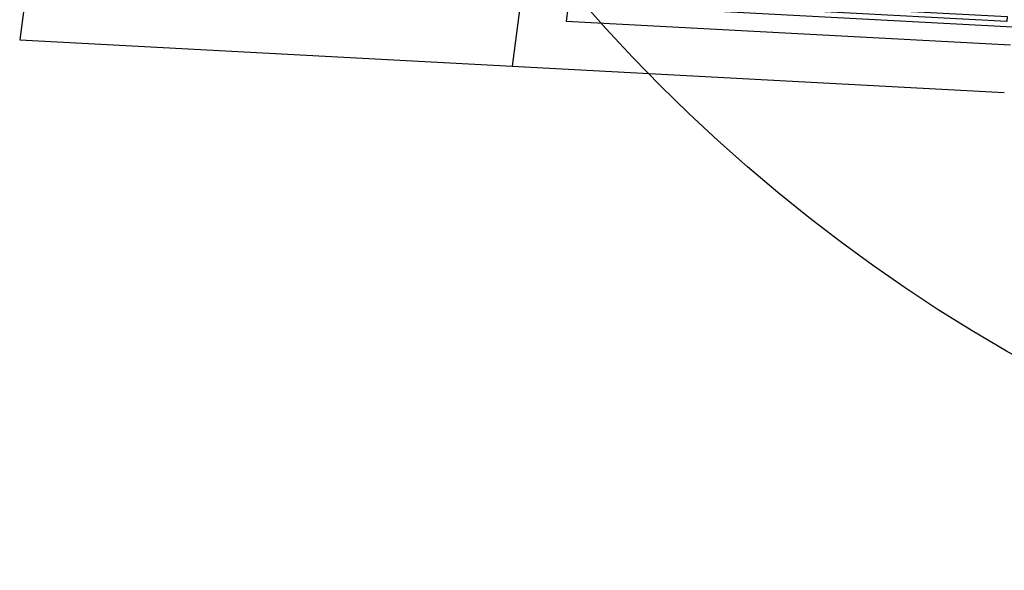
# Model space of a CAD drawing. Header units: millimetres. Extents: x -4107 to 114693, y -37499 to 54671.
# Tile 4 of 156: x 15657 to 27573, y 14671 to 21328. Entities that reach past the tile are written whole.
import ezdxf

# ---------------------------------------------------------------- set-up
doc = ezdxf.new("R2010")
doc.units = ezdxf.units.MM
doc.header["$LTSCALE"] = 50
for name, color, linetype in [('FOK_ BRANDSLANGHASPELS', 2, 'Continuous'), ('XREF_06_werkset$0$AI34MH--_METAAL', 242, 'Continuous'), ('XREF_06_werkset$0$AI47----_DAKAFW', 1, 'Continuous')]:
    doc.layers.add(name, color=color, linetype=linetype)

# ---------------------------------------------------------------- blocks, each defined once
blk = doc.blocks.new('*U990')
at = {"layer": 'XREF_06_werkset$0$AI34MH--_METAAL'}
blk.add_lwpolyline([(24531, 36410), (29555, 36410), (29555, 36350), (24583, 36350), (22656, 21631), (27609, 21366), (27605, 21306), (22588, 21575), (24531, 36410)], dxfattribs=at)
blk = doc.blocks.new('XREF_06_werkset')
at = {"layer": 'XREF_06_werkset$0$AI47----_DAKAFW'}
for points in [[(17776, 37270), (15657, 21086), (21615, 20767)], [(23776, 37270), (21615, 20767), (27573, 20447)], [(24285, 36690), (22271, 21312), (27649, 21024)], [(24478, 36470), (22520, 21518), (27677, 21242)]]:
    blk.add_lwpolyline(points, dxfattribs=at)
blk.add_blockref('*U990', (0, 0))
blk = doc.blocks.new('A$C4D8164B4')
at = {"layer": 'FOK_ BRANDSLANGHASPELS', "color": 2}
blk.add_circle((20000, 20000), 20000, dxfattribs=at)

msp = doc.modelspace()

# ---------------------------------------------------------------- block references
msp.add_blockref('XREF_06_werkset', (0, 0))
at = {"layer": 'FOK_ BRANDSLANGHASPELS', "color": 5}
msp.add_blockref('A$C4D8164B4', (17554.1, 14671.5), dxfattribs=at)

doc.saveas('drawing.dxf')
